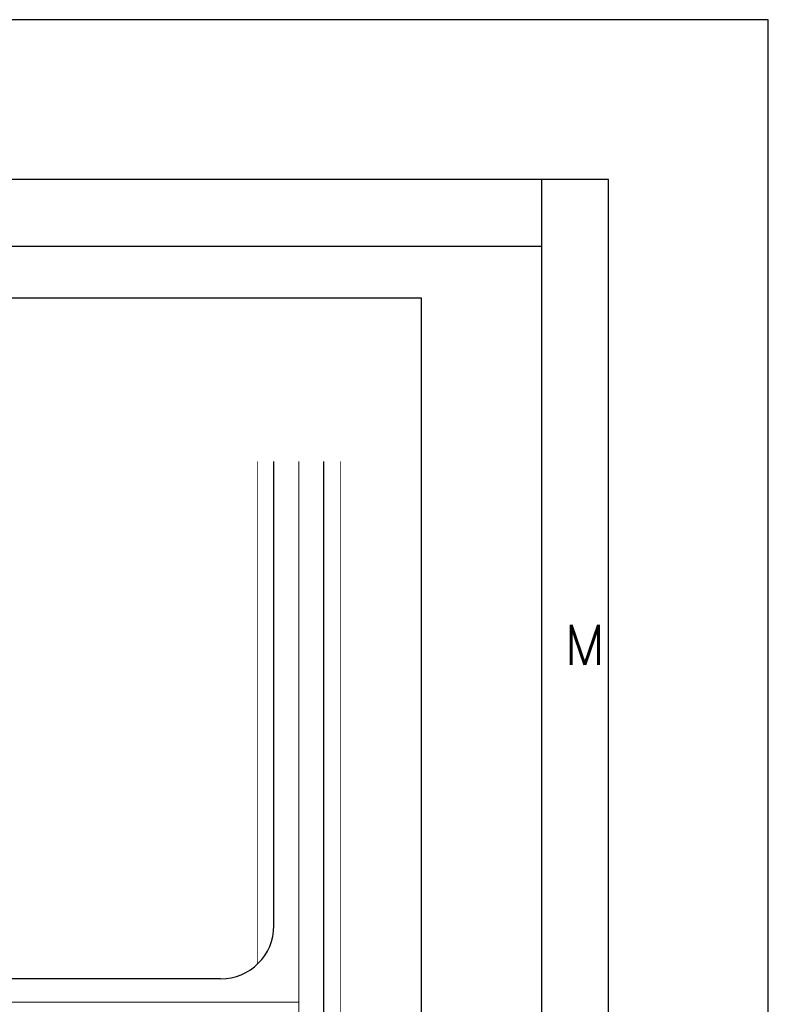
# Model space of a CAD drawing. Header units: inches. Extents: x 0 to 1544102, y 0 to 23144100.
# Tile 125 of 184: x 283194 to 297250, y 191770 to 210250. Entities that reach past the tile are written whole.
import ezdxf
from ezdxf.enums import TextEntityAlignment as Align

# ---------------------------------------------------------------- set-up
doc = ezdxf.new("R2010")
doc.units = ezdxf.units.IN
doc.header["$LTSCALE"] = 1800
doc.header["$MEASUREMENT"] = 0
doc.linetypes.add('CENTER', pattern=[2, 1.25, -0.25, 0.25, -0.25])
doc.layers.get('0').update_dxf_attribs({"color": 253})
doc.layers.add('CL', color=8, linetype='CENTER', lineweight=15)
for name, color, linetype in [('FORMAT', 9, 'Continuous'), ('Road', 3, 'Continuous'), ('Road Sides', 11, 'Continuous')]:
    doc.layers.add(name, color=color, linetype=linetype)
doc.styles.add('ROMANS', font='romans.shx')
doc.styles.add('ROMANT', font='romant')

# ---------------------------------------------------------------- blocks, each defined once
blk = doc.blocks.new('SHEET_A0')
at = {"layer": 'FORMAT'}
for p, q in [((1177, 829), (12, 829)), ((1172, 170.9), (1172, 829)), ((1177, 12), (1177, 829)), ((109, 824.003), (1172, 824.003))]:
    blk.add_line(p, q, dxfattribs=at)
blk.add_lwpolyline([(1189, 841), (0, 841), (0, 0), (1189, 0)], close=True, dxfattribs=at)
at = {"layer": 'FORMAT', "style": 'ROMANS'}
blk.add_text('M', height=3, dxfattribs=at).set_placement((1173.678, 792.563))
at = {"layer": 'FORMAT', "color": 3, "flags": 13}
for tag, height, rotation, style, p in [('DRGNO', 3.5, 180, 'ROMANT', (99.415, 824.438)), ('FILE_PATH', 2, 90, 'ROMANS', (18.347, 51.636))]:
    blk.add_attdef(tag, text='', height=height, rotation=rotation, dxfattribs=dict(at, style=style)).set_placement(p, align=Align.MIDDLE_LEFT)
for tag, height, style, p in [('DRN', 2, 'ROMANS', (1122.623, 62.506)), ('DESIGN', 2, 'ROMANS', (1122.623, 58.589)), ('CHD', 2, 'ROMANS', (1122.623, 54.429)), ('APPD', 2, 'ROMANS', (1122.623, 50.269)), ('SCALE', 2, 'ROMANS', (1088.445, 28.381)), ('DRGNO', 3.5, 'ROMANT', (1105.048, 23))]:
    blk.add_attdef(tag, text='', height=height, dxfattribs=dict(at, style=style)).set_placement(p, align=Align.MIDDLE_LEFT)
at = {"layer": 'FORMAT', "color": 3, "style": 'ROMANS', "width": 0.8, "flags": 13}
for p in [(1162.905, 62.506), (1162.905, 58.346), (1162.905, 54.186), (1162.905, 50.16)]:
    blk.add_attdef('DATE', text='', height=2, dxfattribs=at).set_placement(p, align=Align.MIDDLE_LEFT)
at = {"layer": 'FORMAT', "color": 3, "style": 'ROMANS', "flags": 13}
for tag, p in [('1', (1119.957, 13.977)), ('REV', (1156.965, 13.977))]:
    blk.add_attdef(tag, p, '', height=2, dxfattribs=at)

msp = doc.modelspace()

# ---------------------------------------------------------------- linework, layer by layer
at = {"layer": 'CL', "color": 8, "ltscale": 100}
for p, q in [((288434.91, 174367.11), (288434.91, 201959.23)), ((288435.07, 191809.98), (241966.16, 191809.98))]:
    msp.add_line(p, q, dxfattribs=at)
at = {"layer": 'Road', "color": 8, "ltscale": 100}
for p, q in [((287966.16, 193247.36), (287966.16, 201959.23)), ((287966.16, 193247.48), (287966.16, 201959.23)), ((288903.66, 174367.11), (288903.66, 201959.23)), ((288903.66, 174367.11), (288903.66, 201959.23))]:
    msp.add_line(p, q, dxfattribs=at)
at = {"layer": 'Road', "color": 8}
msp.add_line((286966.16, 192247.48), (243435.27, 192247.48), dxfattribs=at)
at = {"layer": 'Road', "color": 8, "ltscale": 100}
msp.add_arc((286966.16, 193247.48), 1000, 270, 0, dxfattribs=at)
at = {"layer": 'Road Sides', "color": 161, "linetype": 'ByBlock'}
msp.add_lwpolyline([(239730.81, 205032.15), (290733.64, 205032.15), (290733.64, 170189.07), (239730.81, 170189.07)], close=True, dxfattribs=at)
at = {"layer": 'Road Sides', "color": 8, "ltscale": 100, "const_width": 12.5}
for points in [[(287653.66, 192521.18), (287653.66, 201959.23)], [(287653.66, 192521.3), (287653.66, 201959.23)], [(289216.16, 174367.11), (289216.16, 201959.23)], [(289216.16, 174367.11), (289216.16, 201959.23)], [(287653.66, 193598.66), (287653.66, 192521.3)]]:
    msp.add_lwpolyline(points, dxfattribs=at)

# ---------------------------------------------------------------- block references
at = {"color": 161, "linetype": 'ByBlock', "xscale": 250, "yscale": 250, "zscale": 250}
msp.add_blockref('SHEET_A0', (0, 0), dxfattribs=at)

doc.saveas('drawing.dxf')
